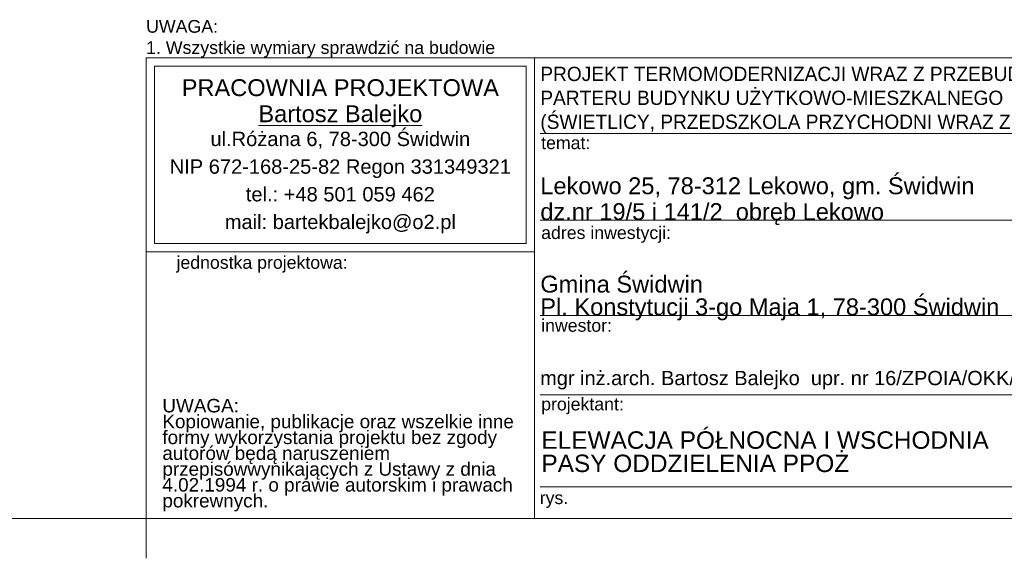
# Model space of a CAD drawing. Extents: x -613240 to -325500, y -25863 to 152403.
# Tile 12 of 254: x -538712 to -526310, y -22547 to -15757. Entities that reach past the tile are written whole.
import ezdxf

# ---------------------------------------------------------------- set-up
doc = ezdxf.new("R2010")
doc.units = 0
doc.header["$MEASUREMENT"] = 0
for name, color, linetype, lineweight in [('Arch opisy_Nr_Pióra__21', 7, 'Continuous', 9), ('ARCH TABELA_Nr_Pióra__1', 7, 'Continuous', 25), ('ARCH TABELA_Nr_Pióra__21', 7, 'Continuous', 9), ('ARCH TABELA_Nr_Pióra__7', 7, 'Continuous', 13)]:
    doc.layers.add(name, color=color, linetype=linetype, lineweight=lineweight)
doc.styles.add('GENERATED_STYLE_12', font='arial.ttf')
doc.styles.add('GENERATED_STYLE_5', font='txt')
doc.styles.add('GENERATED_STYLE_7', font='arial.ttf')
doc.styles.add('GENERATED_STYLE_8', font='arial.ttf')
doc.styles.add('GENERATED_STYLE_9', font='arial.ttf')

msp = doc.modelspace()

# ---------------------------------------------------------------- linework, layer by layer
at = {"layer": 'ARCH TABELA_Nr_Pióra__21', "linetype": 'Continuous'}
for p, q in [((-537119.9, -22047.4), (-537119.9, -16236.2)), ((-537119.9, -16236.2), (-532226.3, -16236.2)), ((-537119.9, -18683), (-537119.9, -16236.2)), ((-537119.9, -16236.2), (-519619.9, -16236.2)), ((-532226.3, -16236.2), (-532226.3, -22047.4)), ((-532226.3, -18683), (-532226.3, -16236.2)), ((-537013.6, -18576.6), (-537013.6, -16342.6)), ((-537013.6, -16342.6), (-532332.7, -16342.6)), ((-532332.7, -18576.6), (-532332.7, -16342.6)), ((-532226.3, -22047.4), (-532226.3, -16636.2)), ((-532154.1, -17192.6), (-524454.3, -17192.6)), ((-532154.1, -18286.2), (-524454.3, -18286.2)), ((-537013.6, -18576.6), (-532332.7, -18576.6)), ((-537119.9, -18683), (-532226.3, -18683)), ((-532154.1, -19486.2), (-524454.3, -19486.2)), ((-532154.1, -20486.2), (-524454.3, -20486.2)), ((-532154.1, -21647.4), (-524454.3, -21647.4)), ((-519619.9, -22047.4), (-560369.9, -22047.4)), ((-537119.9, -22547.4), (-537119.9, -22047.4)), ((-537119.9, -22047.4), (-532226.3, -22047.4)), ((-519619.9, -22047.4), (-532226.3, -22047.4))]:
    msp.add_line(p, q, dxfattribs=at)

# ---------------------------------------------------------------- texts
at = {"layer": 'Arch opisy_Nr_Pióra__21', "linetype": 'Continuous', "insert": (-537119.9, -16236.2), "char_height": 160, "width": 6280, "attachment_point": 7, "style": 'GENERATED_STYLE_12'}
msp.add_mtext('{UWAGA:\\P1. Wszystkie wymiary sprawdzić na budowie\\P}', dxfattribs=at)
at = {"layer": 'ARCH TABELA_Nr_Pióra__1', "linetype": 'Continuous'}
for s, insert, char_height, attachment_point, line_spacing_factor, style in [('{\\pt22543.1;PROJEKT TERMOMODERNIZACJI WRAZ Z PRZEBUDOWĄ POMIESZCZEŃ \\P\\pt22543.1;PARTERU BUDYNKU UŻYTKOWO-MIESZKALNEGO\\P\\pt22543.1;(ŚWIETLICY, PRZEDSZKOLA PRZYCHODNI WRAZ Z LOKALEM MIESZKALNYM)}', (-532154.1, -17187.9), 180, 7, 1.005757, 'GENERATED_STYLE_5'), ('{ELEWACJA PÓŁNOCNA I WSCHODNIA \\PPASY ODDZIELENIA PPOŻ}', (-532140.3, -20946.4), 220, 1, 0.80031, 'GENERATED_STYLE_9')]:
    msp.add_mtext(s, dxfattribs=dict(at, insert=insert, char_height=char_height, attachment_point=attachment_point, line_spacing_factor=line_spacing_factor, style=style))
at = {"layer": 'ARCH TABELA_Nr_Pióra__21', "linetype": 'Continuous', "insert": (-532154.1, -19547.5), "char_height": 212.766, "attachment_point": 7, "line_spacing_factor": 0.807442, "style": 'GENERATED_STYLE_7'}
msp.add_mtext('{Gmina Świdwin\\PPl. Konstytucji 3-go Maja 1, 78-300 Świdwin}', dxfattribs=at)
at = {"layer": 'ARCH TABELA_Nr_Pióra__7', "linetype": 'Continuous', "char_height": 212.766}
for s, insert, attachment_point, line_spacing_factor, style in [('{PRACOWNIA PROJEKTOWA\\P\\LBartosz Balejko}', (-534673.1, -16507.5), 2, 0.926719, 'GENERATED_STYLE_8'), ('{Lekowo 25, 78-312 Lekowo, gm. Świdwin\\Pdz.nr 19/5 i 141/2  obręb Lekowo}', (-532154.1, -18347.5), 7, 0.918867, 'GENERATED_STYLE_7')]:
    msp.add_mtext(s, dxfattribs=dict(at, insert=insert, attachment_point=attachment_point, line_spacing_factor=line_spacing_factor, style=style))
at = {"layer": 'ARCH TABELA_Nr_Pióra__7', "linetype": 'Continuous', "style": 'GENERATED_STYLE_7'}
for s, insert, char_height, width, attachment_point, line_spacing_factor in [('{ul.Różana 6, 78-300 Świdwin\\PNIP 672-168-25-82 Regon 331349321\\Ptel.: +48 501 059 462\\Pmail: bartekbalejko@o2.pl}', (-534673.1, -17169.5), 180.852, 4680.851, 2, 1.156383), ('{UWAGA:\\PKopiowanie, publikacje oraz wszelkie inne formy wykorzystania projektu bez zgody autorów będą naruszeniem przepisówwynikających z Ustawy z dnia 4.02.1994 r. o prawie autorskim i prawach pokrewnych.}', (-536914.8, -20537.6), 170.2128, 4483.408, 1, 0.703415)]:
    msp.add_mtext(s, dxfattribs=dict(at, insert=insert, char_height=char_height, width=width, attachment_point=attachment_point, line_spacing_factor=line_spacing_factor))
at = {"layer": 'ARCH TABELA_Nr_Pióra__7', "linetype": 'Continuous', "attachment_point": 1, "style": 'GENERATED_STYLE_7'}
for s, insert, char_height in [('{temat:}', (-532143.4, -17229.1), 159.58), ('{adres inwestycji:}', (-532143.4, -18362.4), 159.58), ('{jednostka projektowa:}', (-536737, -18737.6), 159.58), ('{inwestor:}', (-532143.4, -19531.3), 159.58), ('{mgr inż.arch. Bartosz Balejko  upr. nr 16/ZPOIA/OKK/2010}', (-532156.3, -20184.3), 180), ('{projektant:}', (-532143.4, -20522.7), 159.58), ('{rys.}', (-532161.3, -21704.5), 159.58)]:
    msp.add_mtext(s, dxfattribs=dict(at, insert=insert, char_height=char_height))

doc.saveas('drawing.dxf')
